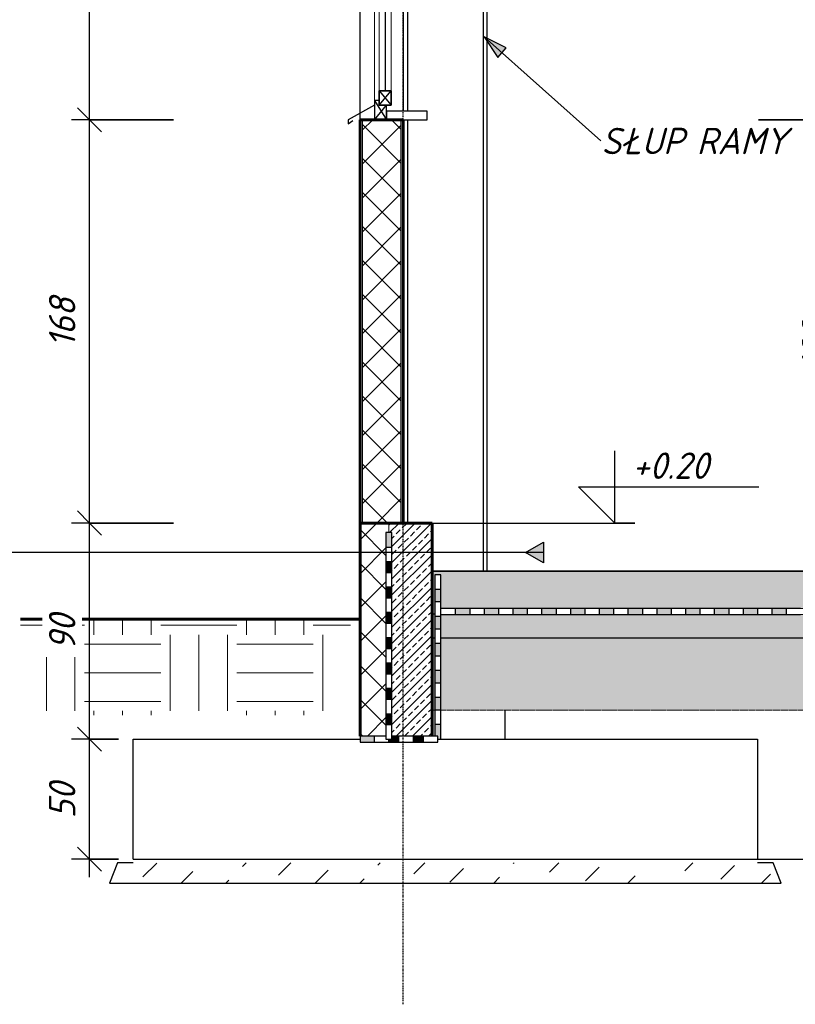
# Model space of a CAD drawing. Header units: millimetres. Extents: x -22097 to 12936, y -2051 to 11384.
# Tile 3 of 12: x -19252 to -16023, y -1805 to 2296. Entities that reach past the tile are written whole.
import ezdxf

# ---------------------------------------------------------------- set-up
doc = ezdxf.new("R2010")
doc.units = ezdxf.units.MM
doc.linetypes.add('Kreska', pattern=[4, 2.5, -1.5])
doc.linetypes.add('Linia osi', pattern=[14, 6, -3, 2, -3])
for name, color, linetype, lineweight in [('A-ANNO-DIMS', 211, 'Continuous', 20), ('A-ANNO-DIMS-50', 211, 'Continuous', 20), ('A-DETL-GENF', 92, 'Continuous', 25), ('A-FLOR', 192, 'Continuous', 25), ('A-FLOR-MCUT', 51, 'Continuous', 25), ('A-FLOR-OVHD', 1, 'Kreska', 20), ('A-FLOR-PATT', 8, 'Continuous', 35), ('A-GLAZ', 151, 'Continuous', 25), ('A-GLAZ-SILL', 1, 'Continuous', 25), ('A-WALL', 113, 'Continuous', 25), ('A-WALL-PATT', 111, 'Continuous', 60), ('G-ANNO-DIMS', 111, 'Continuous', 20), ('G-ANNO-TEXT', 231, 'Continuous', 20), ('S-COLS', 52, 'Continuous', 25), ('S-FNDN', 32, 'Continuous', 25), ('S-GRID', 1, 'Continuous', 20)]:
    doc.layers.add(name, color=color, linetype=linetype, lineweight=lineweight)
doc.styles.add('GOST Common_I', font='GOST_Common Italic.ttf', dxfattribs={"height": 110})
doc.dimstyles.new('Zasieczka', dxfattribs={"dimscale": 304.8, "dimtxt": 110.62865, "dimasz": 0.328084, "dimexe": 0.246063, "dimexo": 0.0625, "dimgap": 0.082021, "dimtad": 1, "dimdec": 0, "dimlfac": 0.1, "dimzin": 0, "dimdsep": 46, "dimtxsty": 'GOST Common_I', "dimblk1": 'OBLIQUE', "dimblk2": 'OBLIQUE', "dimsah": 1, "dimcen": 0.09, "dimdle": 0.246063, "dimadec": 1, "dimazin": 0, "dimtfac": 1, "dimtdec": 4, "dimtix": 1, "dimtmove": 0, "dimatfit": 3, "dimfxl": 1.148294, "dimfxlon": 1, "dimtvp": 1, "dimtfill": 1, "dimtolj": 1, "dimtzin": 0, "dimlwd": 25, "dimlwe": 25, "dimarcsym": 2})
pattern_1 = [(45, (-3742.76, 5171.7), (-70.7107, 70.7107), []), (135, (-3742.76, 5171.7), (-70.7107, -70.7107), [])]
pattern_2 = [(45, (-3742.76, 5171.7), (-35.921, 149.9703), [80.645, -80.645])]

# ---------------------------------------------------------------- blocks, each defined once
blk = doc.blocks.new('1-2 - 240x150-1907368-B')
at = {"layer": 'A-GLAZ'}
for p, q in [((-17775.2, 3380), (-17725.2, 3320)), ((-17775.2, 3300), (-17725.2, 3380)), ((-17775.2, 3300), (-17775.2, 3380)), ((-17775.2, 3380), (-17725.2, 3380)), ((-17775.2, 3380), (-17775.2, 3300)), ((-17725.2, 3380), (-17775.2, 3380)), ((-17725.2, 3380), (-17725.2, 3320)), ((-17725.2, 3320), (-17725.2, 3380)), ((-17755.2, 3300), (-17775.2, 3300)), ((-17775.2, 3300), (-17755.2, 3300)), ((-17755.2, 3320), (-17705.2, 3260)), ((-17755.2, 3260), (-17705.2, 3320)), ((-17705.2, 3320), (-17755.2, 3320)), ((-17755.2, 3320), (-17755.2, 3260)), ((-17705.2, 3320), (-17755.2, 3320)), ((-17755.2, 3320), (-17755.2, 3260)), ((-17755.2, 3300), (-17755.2, 3320)), ((-17755.2, 3320), (-17725.2, 3320)), ((-17705.2, 3260), (-17705.2, 3320)), ((-17705.2, 3260), (-17705.2, 3320)), ((-17755.2, 3260), (-17705.2, 3260)), ((-17755.2, 3260), (-17705.2, 3260)), ((-17730.2, 3260), (-17730.2, 2000)), ((-17755.2, 2000), (-17705.2, 1940)), ((-17755.2, 1940), (-17705.2, 2000)), ((-17755.2, 1940), (-17755.2, 2000)), ((-17755.2, 2000), (-17705.2, 2000)), ((-17705.2, 2000), (-17755.2, 2000)), ((-17755.2, 2000), (-17755.2, 1940)), ((-17705.2, 2000), (-17705.2, 1940)), ((-17705.2, 1940), (-17705.2, 2000)), ((-17775.2, 1940), (-17885.2, 1880)), ((-17775.2, 1960), (-17725.2, 1880)), ((-17755.2, 1960), (-17775.2, 1960)), ((-17775.2, 1960), (-17775.2, 1880)), ((-17775.2, 1960), (-17775.2, 1880)), ((-17755.2, 1960), (-17775.2, 1960)), ((-17775.2, 1880), (-17725.2, 1940)), ((-17755.2, 1940), (-17755.2, 1960)), ((-17705.2, 1940), (-17755.2, 1940)), ((-17755.2, 1940), (-17705.2, 1940)), ((-17725.2, 1940), (-17755.2, 1940)), ((-17725.2, 1880), (-17725.2, 1940)), ((-17725.2, 1880), (-17725.2, 1940)), ((-17885.2, 1880), (-17885.2, 1862)), ((-17885.2, 1862), (-17864.7, 1876.3)), ((-17775.2, 1880), (-17725.2, 1880)), ((-17775.2, 1880), (-17725.2, 1880))]:
    blk.add_line(p, q, dxfattribs=at)
at = {"layer": 'A-GLAZ', "lineweight": 20}
for p, q in [((-17775.2, 3300), (-17775.2, 1960)), ((-17755.2, 3260), (-17755.2, 2000)), ((-17705.2, 3260), (-17705.2, 2000))]:
    blk.add_line(p, q, dxfattribs=at)
at = {"layer": 'A-GLAZ-SILL'}
for p, q in [((-17555.2, 1915), (-17725.2, 1915)), ((-17725.2, 1915), (-17725.2, 1880)), ((-17555.2, 1880), (-17555.2, 1915)), ((-17725.2, 1880), (-17555.2, 1880))]:
    blk.add_line(p, q, dxfattribs=at)
blk = doc.blocks.new('AR Stopa fundam 1 - SF-1-V11-B')
at = {"layer": 'S-FNDN'}
for p, q in [((-17230.2, -700), (-17230.2, -580)), ((-18780.2, -700), (-17835.2, -700)), ((-18780.2, -1200), (-18780.2, -700)), ((-17498.4, -700), (-16180.2, -700)), ((-16180.2, -700), (-16180.2, -1200)), ((-18780.2, -1200), (-16180.2, -1200))]:
    blk.add_line(p, q, dxfattribs=at)
blk = doc.blocks.new('Grunt - Grunt-1943884-B')
at = {"layer": 'A-DETL-GENF', "lineweight": 20}
h = blk.add_hatch(dxfattribs=at)
h.set_pattern_fill('FP_6', color=256, style=0, pattern_type=2)
h.set_pattern_definition([(0, (-3742.76, 5171.7), (317.5, 317.5), [317.5, -317.5]), (0, (-3742.76, 5290.76), (317.5, 317.5), [317.5, -317.5]), (0, (-3742.76, 5409.83), (317.5, 317.5), [317.5, -317.5]), (90, (-3703.07, 5449.5), (-317.5, 317.5), [317.5, -317.5]), (90, (-3584, 5449.5), (-317.5, 317.5), [317.5, -317.5]), (90, (-3464.94, 5449.5), (-317.5, 317.5), [317.5, -317.5])])
h.paths.add_polyline_path([(-18780.2, -600), (-17875.2, -600), (-17875.2, -200), (-19249.3, -200), (-19249.3, -600)], flags=0)
at = {"layer": 'A-DETL-GENF', "lineweight": 60}
for p in [(-17875.2, -200), (-17835.2, -200)]:
    blk.add_line(p, (-19249.3, -200), dxfattribs=at)
blk = doc.blocks.new('Podbudowa fundamentu - Z odsadzką-1949032-B')
at = {"layer": 'A-DETL-GENF', "lineweight": 20}
h = blk.add_hatch(dxfattribs=at)
h.set_pattern_fill('FP_3', color=256, style=0, pattern_type=2)
h.set_pattern_definition(pattern_2)
h.paths.add_polyline_path([(-17295.2, -1300), (-16081.6, -1300), (-16115.1, -1215), (-18845.3, -1215), (-18878.8, -1300), (-18272.3, -1300)], flags=0)
at = {"layer": 'A-DETL-GENF'}
for p, q in [((-18845.3, -1215), (-18878.8, -1300)), ((-18780.2, -1215), (-18845.3, -1215)), ((-16115.1, -1215), (-16180.2, -1215)), ((-16081.6, -1300), (-16115.1, -1215)), ((-18878.8, -1300), (-16081.6, -1300))]:
    blk.add_line(p, q, dxfattribs=at)
blk = doc.blocks.new('Detal powtarzalny - izolacja 1-1574146-B')
at = {"layer": 'A-DETL-GENF'}
for points in [[(-17438.4, -181.4), (-17378.6, -181.4), (-17378.6, -156.4), (-17438.4, -156.4), (-17438.4, -180)], [(-17318.6, -181.4), (-17258.7, -181.4), (-17258.7, -156.4), (-17318.6, -156.4), (-17318.6, -180)], [(-17138.9, -181.4), (-17138.9, -156.4), (-17198.7, -156.4), (-17198.7, -181.4)], [(-17019.1, -181.4), (-17019.1, -156.4), (-17078.9, -156.4), (-17078.9, -181.4)], [(-16899.3, -181.4), (-16899.3, -156.4), (-16959.1, -156.4), (-16959.1, -181.4)], [(-16839.3, -181.4), (-16779.5, -181.4), (-16779.5, -156.4), (-16839.3, -156.4), (-16839.3, -180)], [(-16719.5, -181.4), (-16659.7, -181.4), (-16659.7, -156.4), (-16719.5, -156.4), (-16719.5, -180)], [(-16599.7, -181.4), (-16539.8, -181.4), (-16539.8, -156.4), (-16599.7, -156.4), (-16599.7, -180)], [(-16479.8, -181.4), (-16420, -181.4), (-16420, -156.4), (-16479.8, -156.4), (-16479.8, -180)], [(-16360, -181.4), (-16300.2, -181.4), (-16300.2, -156.4), (-16360, -156.4), (-16360, -180)], [(-16240.2, -181.4), (-16180.4, -181.4), (-16180.4, -156.4), (-16240.2, -156.4), (-16240.2, -180)], [(-16120.4, -181.4), (-16060.6, -181.4), (-16060.6, -156.4), (-16120.4, -156.4), (-16120.4, -180)]]:
    blk.add_hatch(color=256, dxfattribs=at).paths.add_polyline_path(points, flags=0)
for p, q in [((-17438.4, -156.4), (-17498.4, -156.4)), ((-17438.4, -156.4), (-17438.4, -181.4)), ((-17378.6, -156.4), (-17438.4, -156.4)), ((-17318.6, -156.4), (-17378.6, -156.4)), ((-17378.6, -156.4), (-17378.6, -181.4)), ((-17318.6, -156.4), (-17318.6, -181.4)), ((-17258.7, -156.4), (-17318.6, -156.4)), ((-17198.7, -156.4), (-17258.7, -156.4)), ((-17258.7, -156.4), (-17258.7, -181.4)), ((-17198.7, -156.4), (-17198.7, -181.4)), ((-17138.9, -156.4), (-17198.7, -156.4)), ((-17078.9, -156.4), (-17138.9, -156.4)), ((-17138.9, -156.4), (-17138.9, -181.4)), ((-17078.9, -156.4), (-17078.9, -181.4)), ((-17019.1, -156.4), (-17078.9, -156.4)), ((-16959.1, -156.4), (-17019.1, -156.4)), ((-17019.1, -156.4), (-17019.1, -181.4)), ((-16959.1, -156.4), (-16959.1, -181.4)), ((-16899.3, -156.4), (-16959.1, -156.4)), ((-16839.3, -156.4), (-16899.3, -156.4)), ((-16899.3, -156.4), (-16899.3, -181.4)), ((-16839.3, -156.4), (-16839.3, -181.4)), ((-16779.5, -156.4), (-16839.3, -156.4)), ((-16719.5, -156.4), (-16779.5, -156.4)), ((-16779.5, -156.4), (-16779.5, -181.4)), ((-16719.5, -156.4), (-16719.5, -181.4)), ((-16659.7, -156.4), (-16719.5, -156.4)), ((-16599.7, -156.4), (-16659.7, -156.4)), ((-16659.7, -156.4), (-16659.7, -181.4)), ((-16599.7, -156.4), (-16599.7, -181.4)), ((-16539.8, -156.4), (-16599.7, -156.4)), ((-16479.8, -156.4), (-16539.8, -156.4)), ((-16539.8, -156.4), (-16539.8, -181.4)), ((-16479.8, -156.4), (-16479.8, -181.4)), ((-16420, -156.4), (-16479.8, -156.4)), ((-16360, -156.4), (-16420, -156.4)), ((-16420, -156.4), (-16420, -181.4)), ((-16360, -156.4), (-16360, -181.4)), ((-16300.2, -156.4), (-16360, -156.4)), ((-16240.2, -156.4), (-16300.2, -156.4)), ((-16300.2, -156.4), (-16300.2, -181.4)), ((-16240.2, -156.4), (-16240.2, -181.4)), ((-16180.4, -156.4), (-16240.2, -156.4)), ((-16120.4, -156.4), (-16180.4, -156.4)), ((-16180.4, -156.4), (-16180.4, -181.4)), ((-16120.4, -156.4), (-16120.4, -181.4)), ((-16060.6, -156.4), (-16120.4, -156.4)), ((-16000.6, -156.4), (-16060.6, -156.4)), ((-16060.6, -156.4), (-16060.6, -181.4)), ((-17498.4, -181.4), (-17438.4, -181.4)), ((-17438.4, -181.4), (-17378.6, -181.4)), ((-17378.6, -181.4), (-17318.6, -181.4)), ((-17318.6, -181.4), (-17258.7, -181.4)), ((-17258.7, -181.4), (-17198.7, -181.4)), ((-17198.7, -181.4), (-17138.9, -181.4)), ((-17138.9, -181.4), (-17078.9, -181.4)), ((-17078.9, -181.4), (-17019.1, -181.4)), ((-17019.1, -181.4), (-16959.1, -181.4)), ((-16959.1, -181.4), (-16899.3, -181.4)), ((-16899.3, -181.4), (-16839.3, -181.4)), ((-16839.3, -181.4), (-16779.5, -181.4)), ((-16779.5, -181.4), (-16719.5, -181.4)), ((-16719.5, -181.4), (-16659.7, -181.4)), ((-16659.7, -181.4), (-16599.7, -181.4)), ((-16599.7, -181.4), (-16539.8, -181.4)), ((-16539.8, -181.4), (-16479.8, -181.4)), ((-16479.8, -181.4), (-16420, -181.4)), ((-16420, -181.4), (-16360, -181.4)), ((-16360, -181.4), (-16300.2, -181.4)), ((-16300.2, -181.4), (-16240.2, -181.4)), ((-16240.2, -181.4), (-16180.4, -181.4)), ((-16180.4, -181.4), (-16120.4, -181.4)), ((-16120.4, -181.4), (-16060.6, -181.4)), ((-16060.6, -181.4), (-16000.6, -181.4))]:
    blk.add_line(p, q, dxfattribs=at)
at = {"layer": 'A-DETL-GENF', "lineweight": 20}
for p, q in [((-17378.6, -156.4), (-17498.4, -156.4)), ((-17258.7, -156.4), (-17378.6, -156.4)), ((-17378.6, -181.4), (-17378.6, -156.4)), ((-17138.9, -156.4), (-17258.7, -156.4)), ((-17258.7, -181.4), (-17258.7, -156.4)), ((-17019.1, -156.4), (-17138.9, -156.4)), ((-17138.9, -181.4), (-17138.9, -156.4)), ((-16899.3, -156.4), (-17019.1, -156.4)), ((-17019.1, -181.4), (-17019.1, -156.4)), ((-16779.5, -156.4), (-16899.3, -156.4)), ((-16899.3, -181.4), (-16899.3, -156.4)), ((-16659.7, -156.4), (-16779.5, -156.4)), ((-16779.5, -181.4), (-16779.5, -156.4)), ((-16539.8, -156.4), (-16659.7, -156.4)), ((-16659.7, -181.4), (-16659.7, -156.4)), ((-16420, -156.4), (-16539.8, -156.4)), ((-16539.8, -181.4), (-16539.8, -156.4)), ((-16300.2, -156.4), (-16420, -156.4)), ((-16420, -181.4), (-16420, -156.4)), ((-16180.4, -156.4), (-16300.2, -156.4)), ((-16300.2, -181.4), (-16300.2, -156.4)), ((-16060.6, -156.4), (-16180.4, -156.4)), ((-16180.4, -181.4), (-16180.4, -156.4)), ((-15940.8, -156.4), (-16060.6, -156.4)), ((-16060.6, -181.4), (-16060.6, -156.4)), ((-17378.6, -181.4), (-17498.4, -181.4)), ((-17258.7, -181.4), (-17378.6, -181.4)), ((-17138.9, -181.4), (-17258.7, -181.4)), ((-17019.1, -181.4), (-17138.9, -181.4)), ((-16899.3, -181.4), (-17019.1, -181.4)), ((-16779.5, -181.4), (-16899.3, -181.4)), ((-16659.7, -181.4), (-16779.5, -181.4)), ((-16539.8, -181.4), (-16659.7, -181.4)), ((-16420, -181.4), (-16539.8, -181.4)), ((-16300.2, -181.4), (-16420, -181.4)), ((-16180.4, -181.4), (-16300.2, -181.4)), ((-16060.6, -181.4), (-16180.4, -181.4)), ((-15940.8, -181.4), (-16060.6, -181.4))]:
    blk.add_line(p, q, dxfattribs=at)
blk = doc.blocks.new('Detal powtarzalny - izolacja 1-V16-B')
at = {"layer": 'A-DETL-GENF'}
for points in [[(-17523.4, -129), (-17498.4, -129), (-17498.4, -76.3), (-17523.4, -76.3), (-17523.4, -95.2)], [(-17498.4, -241.8), (-17498.4, -189), (-17523.4, -189), (-17523.4, -241.8)], [(-17498.4, -354.5), (-17498.4, -301.8), (-17523.4, -301.8), (-17523.4, -354.5)], [(-17498.4, -467.3), (-17498.4, -414.5), (-17523.4, -414.5), (-17523.4, -467.3)], [(-17498.4, -580), (-17498.4, -527.3), (-17523.4, -527.3), (-17523.4, -580)], [(-17510.9, -700), (-17498.4, -700), (-17498.4, -640), (-17523.4, -640), (-17523.4, -687.5), (-17510.9, -687.5)]]:
    blk.add_hatch(color=256, dxfattribs=at).paths.add_polyline_path(points, flags=0)
for p, q in [((-17523.4, -16.3), (-17523.4, -76.3)), ((-17498.4, -16.3), (-17523.4, -16.3)), ((-17498.4, -76.3), (-17498.4, -16.3)), ((-17498.4, -76.3), (-17523.4, -76.3)), ((-17523.4, -76.3), (-17523.4, -129)), ((-17498.4, -129), (-17498.4, -76.3)), ((-17523.4, -129), (-17523.4, -189)), ((-17498.4, -129), (-17523.4, -129)), ((-17498.4, -189), (-17498.4, -129)), ((-17498.4, -189), (-17523.4, -189)), ((-17523.4, -189), (-17523.4, -241.8)), ((-17498.4, -241.8), (-17498.4, -189)), ((-17523.4, -241.8), (-17523.4, -301.8)), ((-17498.4, -241.8), (-17523.4, -241.8)), ((-17498.4, -301.8), (-17498.4, -241.8)), ((-17498.4, -301.8), (-17523.4, -301.8)), ((-17523.4, -301.8), (-17523.4, -354.5)), ((-17498.4, -354.5), (-17498.4, -301.8)), ((-17523.4, -354.5), (-17523.4, -414.5)), ((-17498.4, -354.5), (-17523.4, -354.5)), ((-17498.4, -414.5), (-17498.4, -354.5)), ((-17498.4, -414.5), (-17523.4, -414.5)), ((-17523.4, -414.5), (-17523.4, -467.3)), ((-17498.4, -467.3), (-17498.4, -414.5)), ((-17523.4, -467.3), (-17523.4, -527.3)), ((-17498.4, -467.3), (-17523.4, -467.3)), ((-17498.4, -527.3), (-17498.4, -467.3)), ((-17498.4, -527.3), (-17523.4, -527.3)), ((-17523.4, -527.3), (-17523.4, -580)), ((-17498.4, -580), (-17498.4, -527.3)), ((-17523.4, -580), (-17523.4, -640)), ((-17498.4, -580), (-17523.4, -580)), ((-17498.4, -640), (-17498.4, -580)), ((-17498.4, -640), (-17523.4, -640)), ((-17523.4, -640), (-17523.4, -687.5)), ((-17498.4, -700), (-17498.4, -640)), ((-17510.9, -700), (-17498.4, -700))]:
    blk.add_line(p, q, dxfattribs=at)
at = {"layer": 'A-DETL-GENF', "lineweight": 20}
for p, q in [((-17523.4, -129), (-17523.4, -16.3)), ((-17523.4, -16.3), (-17498.4, -16.3)), ((-17498.4, -129), (-17498.4, -16.3)), ((-17523.4, -241.8), (-17523.4, -129)), ((-17523.4, -129), (-17498.4, -129)), ((-17498.4, -241.8), (-17498.4, -129)), ((-17523.4, -354.5), (-17523.4, -241.8)), ((-17523.4, -241.8), (-17498.4, -241.8)), ((-17498.4, -354.5), (-17498.4, -241.8)), ((-17523.4, -467.3), (-17523.4, -354.5)), ((-17523.4, -354.5), (-17498.4, -354.5)), ((-17498.4, -467.3), (-17498.4, -354.5)), ((-17523.4, -580), (-17523.4, -467.3)), ((-17523.4, -467.3), (-17498.4, -467.3)), ((-17498.4, -580), (-17498.4, -467.3)), ((-17523.4, -687.5), (-17523.4, -580)), ((-17523.4, -580), (-17498.4, -580)), ((-17498.4, -700), (-17498.4, -580))]:
    blk.add_line(p, q, dxfattribs=at)
blk = doc.blocks.new('Detal powtarzalny - izolacja 1-V17-B')
at = {"layer": 'A-DETL-GENF'}
for points in [[(-17775.2, -712.5), (-17775.2, -687.5), (-17835.2, -687.5), (-17835.2, -712.5), (-17783.7, -712.5)], [(-17702.7, -712.5), (-17673, -712.5), (-17673, -687.5), (-17702.7, -687.5), (-17702.7, -700), (-17715.2, -700), (-17715.2, -712.5)], [(-17570.9, -712.5), (-17570.9, -687.5), (-17613, -687.5), (-17613, -712.5)]]:
    blk.add_hatch(color=256, dxfattribs=at).paths.add_polyline_path(points, flags=0)
for p, q in [((-17775.2, -687.5), (-17835.2, -687.5)), ((-17835.2, -687.5), (-17835.2, -712.5)), ((-17727.7, -687.5), (-17775.2, -687.5)), ((-17775.2, -712.5), (-17775.2, -687.5)), ((-17673, -687.5), (-17702.7, -687.5)), ((-17613, -687.5), (-17673, -687.5)), ((-17673, -712.5), (-17673, -687.5)), ((-17570.9, -687.5), (-17613, -687.5)), ((-17613, -712.5), (-17613, -687.5)), ((-17510.9, -687.5), (-17570.9, -687.5)), ((-17570.9, -712.5), (-17570.9, -687.5)), ((-17510.9, -712.5), (-17510.9, -687.5)), ((-17835.2, -712.5), (-17775.2, -712.5)), ((-17775.2, -712.5), (-17715.2, -712.5)), ((-17715.2, -712.5), (-17715.2, -700)), ((-17715.2, -712.5), (-17673, -712.5)), ((-17673, -712.5), (-17613, -712.5)), ((-17613, -712.5), (-17570.9, -712.5)), ((-17570.9, -712.5), (-17510.9, -712.5))]:
    blk.add_line(p, q, dxfattribs=at)
at = {"layer": 'A-DETL-GENF', "lineweight": 20}
for p, q in [((-17835.2, -687.5), (-17727.7, -687.5)), ((-17702.7, -687.5), (-17613, -687.5)), ((-17613, -687.5), (-17510.9, -687.5)), ((-17613, -687.5), (-17613, -712.5)), ((-17510.9, -687.5), (-17510.9, -712.5)), ((-17835.2, -712.5), (-17715.2, -712.5)), ((-17715.2, -700), (-17715.2, -712.5)), ((-17715.2, -712.5), (-17613, -712.5)), ((-17613, -712.5), (-17510.9, -712.5))]:
    blk.add_line(p, q, dxfattribs=at)
blk = doc.blocks.new('Detal powtarzalny - izolacja 1-V18-B')
at = {"layer": 'A-DETL-GENF'}
for points in [[(-17702.7, 100), (-17702.7, 160), (-17727.7, 160), (-17727.7, 100), (-17715.2, 100)], [(-17715.2, -5.7), (-17702.7, -5.7), (-17702.7, 40), (-17727.7, 40), (-17727.7, -5.7)], [(-17715.2, -111.4), (-17702.7, -111.4), (-17702.7, -65.7), (-17727.7, -65.7), (-17727.7, -111.4)], [(-17702.7, -217.1), (-17702.7, -171.4), (-17727.7, -171.4), (-17727.7, -217.1), (-17715.2, -217.1)], [(-17702.7, -322.9), (-17702.7, -277.1), (-17727.7, -277.1), (-17727.7, -322.9), (-17715.2, -322.9)], [(-17715.2, -428.6), (-17702.7, -428.6), (-17702.7, -382.9), (-17727.7, -382.9), (-17727.7, -428.6)], [(-17715.2, -534.3), (-17702.7, -534.3), (-17702.7, -488.6), (-17727.7, -488.6), (-17727.7, -534.3)], [(-17715.2, -640), (-17702.7, -640), (-17702.7, -594.3), (-17727.7, -594.3), (-17727.7, -640)]]:
    blk.add_hatch(color=256, dxfattribs=at).paths.add_polyline_path(points, flags=0)
for p, q in [((-17702.7, 160), (-17727.7, 160)), ((-17727.7, 160), (-17727.7, 100)), ((-17702.7, 100), (-17702.7, 160)), ((-17727.7, 100), (-17727.7, 40)), ((-17727.7, 100), (-17702.7, 100)), ((-17702.7, 40), (-17702.7, 100)), ((-17727.7, 40), (-17727.7, -5.7)), ((-17727.7, 40), (-17702.7, 40)), ((-17702.7, -5.7), (-17702.7, 40)), ((-17727.7, -5.7), (-17727.7, -65.7)), ((-17727.7, -5.7), (-17702.7, -5.7)), ((-17702.7, -65.7), (-17702.7, -5.7)), ((-17727.7, -65.7), (-17727.7, -111.4)), ((-17727.7, -65.7), (-17702.7, -65.7)), ((-17702.7, -111.4), (-17702.7, -65.7)), ((-17727.7, -111.4), (-17727.7, -171.4)), ((-17727.7, -111.4), (-17702.7, -111.4)), ((-17702.7, -171.4), (-17702.7, -111.4)), ((-17727.7, -171.4), (-17727.7, -217.1)), ((-17727.7, -171.4), (-17702.7, -171.4)), ((-17702.7, -217.1), (-17702.7, -171.4)), ((-17727.7, -217.1), (-17727.7, -277.1)), ((-17727.7, -217.1), (-17702.7, -217.1)), ((-17702.7, -277.1), (-17702.7, -217.1)), ((-17727.7, -277.1), (-17727.7, -322.9)), ((-17727.7, -277.1), (-17702.7, -277.1)), ((-17702.7, -322.9), (-17702.7, -277.1)), ((-17727.7, -322.9), (-17727.7, -382.9)), ((-17727.7, -322.9), (-17702.7, -322.9)), ((-17702.7, -382.9), (-17702.7, -322.9)), ((-17727.7, -382.9), (-17727.7, -428.6)), ((-17727.7, -382.9), (-17702.7, -382.9)), ((-17702.7, -428.6), (-17702.7, -382.9)), ((-17727.7, -428.6), (-17727.7, -488.6)), ((-17727.7, -428.6), (-17702.7, -428.6)), ((-17702.7, -488.6), (-17702.7, -428.6)), ((-17727.7, -488.6), (-17727.7, -534.3)), ((-17727.7, -488.6), (-17702.7, -488.6)), ((-17702.7, -534.3), (-17702.7, -488.6)), ((-17727.7, -534.3), (-17727.7, -594.3)), ((-17727.7, -534.3), (-17702.7, -534.3)), ((-17702.7, -594.3), (-17702.7, -534.3)), ((-17727.7, -594.3), (-17727.7, -640)), ((-17727.7, -594.3), (-17702.7, -594.3)), ((-17702.7, -640), (-17702.7, -594.3)), ((-17727.7, -640), (-17727.7, -700)), ((-17727.7, -640), (-17702.7, -640)), ((-17702.7, -700), (-17702.7, -640)), ((-17727.7, -700), (-17702.7, -700))]:
    blk.add_line(p, q, dxfattribs=at)
at = {"layer": 'A-DETL-GENF', "lineweight": 20}
for p, q in [((-17727.7, 160), (-17727.7, 40)), ((-17702.7, 160), (-17702.7, 40)), ((-17727.7, 40), (-17727.7, -65.7)), ((-17702.7, 40), (-17727.7, 40)), ((-17702.7, 40), (-17702.7, -65.7)), ((-17727.7, -65.7), (-17727.7, -171.4)), ((-17702.7, -65.7), (-17727.7, -65.7)), ((-17702.7, -65.7), (-17702.7, -171.4)), ((-17727.7, -171.4), (-17727.7, -277.1)), ((-17702.7, -171.4), (-17727.7, -171.4)), ((-17702.7, -171.4), (-17702.7, -277.1)), ((-17727.7, -277.1), (-17727.7, -382.9)), ((-17702.7, -277.1), (-17727.7, -277.1)), ((-17702.7, -277.1), (-17702.7, -382.9)), ((-17727.7, -382.9), (-17727.7, -488.6)), ((-17702.7, -382.9), (-17727.7, -382.9)), ((-17702.7, -382.9), (-17702.7, -488.6)), ((-17727.7, -488.6), (-17727.7, -594.3)), ((-17702.7, -488.6), (-17727.7, -488.6)), ((-17702.7, -488.6), (-17702.7, -594.3)), ((-17727.7, -594.3), (-17727.7, -700)), ((-17702.7, -594.3), (-17727.7, -594.3)), ((-17702.7, -594.3), (-17702.7, -700)), ((-17702.7, -700), (-17727.7, -700))]:
    blk.add_line(p, q, dxfattribs=at)
blk = doc.blocks.new('DIMBLOCK9-B')
at = {"layer": 'A-ANNO-DIMS-50', "lineweight": 35}
for p, q in [((-18961.5, -700), (-19011.5, -650)), ((-18961.5, -700), (-18911.5, -750)), ((-18961.5, -1200), (-19011.5, -1150)), ((-18961.5, -1200), (-18911.5, -1250))]:
    blk.add_line(p, q, dxfattribs=at)
at = {"layer": 'A-ANNO-DIMS-50', "lineweight": 25}
for p, q in [((-18841.3, -700), (-19036.5, -700)), ((-18961.5, -1275), (-18961.5, -700)), ((-18961.5, -700), (-18841.3, -700)), ((-18841.3, -1200), (-19036.5, -1200)), ((-18961.5, -1200), (-18841.3, -1200))]:
    blk.add_line(p, q, dxfattribs=at)
at = {"layer": 'A-ANNO-DIMS-50', "color": 0, "lineweight": 25, "insert": (-19130.3, -1030.6), "char_height": 110, "width": 193.506, "attachment_point": 1, "rotation": 90, "line_spacing_factor": 1.022761, "style": 'GOST Common_I', "bg_fill": 3, "box_fill_scale": 1.25, "bg_fill_color": 256, "bg_fill_true_color": 13158600, "bg_fill_transparency": 0}
blk.add_mtext('50', dxfattribs=at)
blk = doc.blocks.new('_Oblique')
at = {"color": 0, "linetype": 'ByBlock', "lineweight": -2}
blk.add_line((-0.5, -0.5), (0.5, 0.5), dxfattribs=at)
blk = doc.blocks.new('DIMBLOCK10-B')
at = {"layer": 'A-ANNO-DIMS-50', "lineweight": 35}
for p, q in [((-18961.5, 200), (-19011.5, 250)), ((-18961.5, 200), (-18911.5, 150)), ((-18961.5, -700), (-19011.5, -650)), ((-18961.5, -700), (-18911.5, -750))]:
    blk.add_line(p, q, dxfattribs=at)
at = {"layer": 'A-ANNO-DIMS-50', "lineweight": 25}
for p, q in [((-18611.5, 200), (-19036.5, 200)), ((-18961.5, -700), (-18961.5, 200)), ((-18961.5, 200), (-18611.5, 200)), ((-18841.3, -700), (-19036.5, -700)), ((-18961.5, -700), (-18841.3, -700))]:
    blk.add_line(p, q, dxfattribs=at)
at = {"layer": 'A-ANNO-DIMS-50', "color": 0, "lineweight": 25, "insert": (-19130.3, -330.6), "char_height": 110, "width": 193.506, "attachment_point": 1, "rotation": 90, "line_spacing_factor": 1.022761, "style": 'GOST Common_I', "bg_fill": 3, "box_fill_scale": 1.25, "bg_fill_color": 256, "bg_fill_true_color": 13158600, "bg_fill_transparency": 0}
blk.add_mtext('90', dxfattribs=at)
blk = doc.blocks.new('DIMBLOCK11-B')
at = {"layer": 'A-ANNO-DIMS-50', "lineweight": 35}
for p, q in [((-18961.5, 1880), (-19011.5, 1930)), ((-18961.5, 1880), (-18911.5, 1830)), ((-18961.5, 200), (-19011.5, 250)), ((-18961.5, 200), (-18911.5, 150))]:
    blk.add_line(p, q, dxfattribs=at)
at = {"layer": 'A-ANNO-DIMS-50', "lineweight": 25}
for p, q in [((-18611.5, 1880), (-19036.5, 1880)), ((-18961.5, 200), (-18961.5, 1880)), ((-18961.5, 1880), (-18611.5, 1880)), ((-18611.5, 200), (-19036.5, 200)), ((-18961.5, 200), (-18611.5, 200))]:
    blk.add_line(p, q, dxfattribs=at)
at = {"layer": 'A-ANNO-DIMS-50', "color": 0, "lineweight": 25, "insert": (-19130.3, 931.2), "char_height": 110, "width": 261.009, "attachment_point": 1, "rotation": 90, "line_spacing_factor": 1.022761, "style": 'GOST Common_I', "bg_fill": 3, "box_fill_scale": 1.25, "bg_fill_color": 256, "bg_fill_true_color": 13158600, "bg_fill_transparency": 0}
blk.add_mtext('168', dxfattribs=at)
blk = doc.blocks.new('DIMBLOCK12-B')
at = {"layer": 'A-ANNO-DIMS-50', "lineweight": 35}
for p, q in [((-18961.5, 3380), (-19011.5, 3430)), ((-18961.5, 3380), (-18911.5, 3330)), ((-18961.5, 1880), (-19011.5, 1930)), ((-18961.5, 1880), (-18911.5, 1830))]:
    blk.add_line(p, q, dxfattribs=at)
at = {"layer": 'A-ANNO-DIMS-50', "lineweight": 25}
for p, q in [((-18611.5, 3380), (-19036.5, 3380)), ((-18961.5, 1880), (-18961.5, 3380)), ((-18961.5, 3380), (-18611.5, 3380)), ((-18611.5, 1880), (-19036.5, 1880)), ((-18961.5, 1880), (-18611.5, 1880))]:
    blk.add_line(p, q, dxfattribs=at)
at = {"layer": 'A-ANNO-DIMS-50', "color": 0, "lineweight": 25, "insert": (-19130.3, 2521.2), "char_height": 110, "width": 261.009, "attachment_point": 1, "rotation": 90, "line_spacing_factor": 1.022761, "style": 'GOST Common_I', "bg_fill": 3, "box_fill_scale": 1.25, "bg_fill_color": 256, "bg_fill_true_color": 13158600, "bg_fill_transparency": 0}
blk.add_mtext('150', dxfattribs=at)
blk = doc.blocks.new('Rzędne punktów - Etyk_Wymiar punktowy_Rzedna - Wnętrze-1052920-B')
at = {"layer": 'G-ANNO-DIMS', "lineweight": 25}
for p, q in [((12336.2, 10453.4), (12336.2, 10753.4)), ((12336.2, 10453.4), (12186.2, 10603.4)), ((12186.2, 10603.4), (12936.2, 10603.4))]:
    blk.add_line(p, q, dxfattribs=at)
blk = doc.blocks.new('DIMBLOCK17-B')
at = {"layer": 'A-ANNO-DIMS-50', "lineweight": 35}
for p, q in [((-15826.6, 3380), (-15876.6, 3430)), ((-15826.6, 3380), (-15776.6, 3330)), ((-15826.6, 1880), (-15876.6, 1930)), ((-15826.6, 1880), (-15776.6, 1830))]:
    blk.add_line(p, q, dxfattribs=at)
at = {"layer": 'A-ANNO-DIMS-50', "lineweight": 25}
for p, q in [((-16176.6, 3380), (-15751.6, 3380)), ((-15826.6, 3380), (-16176.6, 3380)), ((-15826.6, 3380), (-15826.6, 1880)), ((-16176.6, 1880), (-15751.6, 1880)), ((-15826.6, 1880), (-16176.6, 1880))]:
    blk.add_line(p, q, dxfattribs=at)
at = {"layer": 'A-ANNO-DIMS-50', "color": 0, "lineweight": 25, "insert": (-15995.3, 2521.2), "char_height": 110, "width": 261.009, "attachment_point": 1, "rotation": 90, "line_spacing_factor": 1.022761, "style": 'GOST Common_I', "bg_fill": 3, "box_fill_scale": 1.25, "bg_fill_color": 256, "bg_fill_true_color": 13158600, "bg_fill_transparency": 0}
blk.add_mtext('150', dxfattribs=at)
blk = doc.blocks.new('DIMBLOCK18-B')
at = {"layer": 'A-ANNO-DIMS-50', "lineweight": 35}
for p, q in [((-15826.6, 1880), (-15876.6, 1930)), ((-15826.6, 1880), (-15776.6, 1830)), ((-15826.6, 0), (-15876.6, 50)), ((-15826.6, 0), (-15776.6, -50))]:
    blk.add_line(p, q, dxfattribs=at)
at = {"layer": 'A-ANNO-DIMS-50', "lineweight": 25}
for p, q in [((-16176.6, 1880), (-15751.6, 1880)), ((-15826.6, 1880), (-16176.6, 1880)), ((-15826.6, 1880), (-15826.6, -75)), ((-15476.6, 0), (-15901.6, 0)), ((-15826.6, 0), (-15476.6, 0))]:
    blk.add_line(p, q, dxfattribs=at)
at = {"layer": 'A-ANNO-DIMS-50', "color": 0, "lineweight": 25, "insert": (-15995.3, 831.2), "char_height": 110, "width": 261.009, "attachment_point": 1, "rotation": 90, "line_spacing_factor": 1.022761, "style": 'GOST Common_I', "bg_fill": 3, "box_fill_scale": 1.25, "bg_fill_color": 256, "bg_fill_true_color": 13158600, "bg_fill_transparency": 0}
blk.add_mtext('188', dxfattribs=at)

msp = doc.modelspace()

# ---------------------------------------------------------------- hatches: boundary and pattern name
at = {"layer": 'A-FLOR-PATT', "lineweight": 20}
h = msp.add_hatch(dxfattribs=at)
h.set_pattern_fill('FP_3', color=256, style=0, pattern_type=2)
h.set_pattern_definition(pattern_2)
h.paths.add_polyline_path([(-17523.4, -180), (-17523.4, -16.3), (-17498.4, -16.3), (-17498.4, -156.4), (9328.5, -156.4), (9328.5, 0), (-17535.2, 0), (-17535.2, -180)], flags=0)
h.paths.add_polyline_path([(9364.8, -180), (9364.8, 0), (9353.5, 0), (9353.5, -180)], flags=0)
h = msp.add_hatch(dxfattribs=at)
h.set_pattern_fill('FP_3', color=256, style=0, pattern_type=2)
h.set_pattern_definition(pattern_2)
h.paths.add_polyline_path([(-5157.2, -280), (9328.5, -280), (9328.5, -181.4), (-17498.4, -181.4), (-17498.4, -280), (-5217, -280)], flags=0)
h.paths.add_polyline_path([(-17535.2, -280), (-17523.4, -280), (-17523.4, -180), (-17535.2, -180), (-17535.2, -249)], flags=0)
h.paths.add_polyline_path([(9364.8, -280), (9364.8, -180), (9353.5, -180), (9353.5, -280)], flags=0)
h = msp.add_hatch(dxfattribs=at)
h.set_pattern_fill('FP_4', color=256, style=0, pattern_type=2)
h.set_pattern_definition([(50, (-3742.756, 5171.7), (91.09195, -7.96922), [9.525, -104.775]), (355, (-3742.76, 5171.7), (-17.6212, 95.5283), [7.62, -83.82]), (100.451, (-3735.165, 5171.04), (73.47134, 87.55785), [8.095, -89.045]), (46.184, (-3742.76, 5197.1), (135.5398, -21.0213), [14.288, -157.163]), (96.636, (-3731.46, 5195.35), (118.7017, 123.7142), [12.143, -133.568]), (351.184, (-3742.76, 5197.1), (118.7029, 123.713), [11.43, -125.73]), (21, (-3730.056, 5190.75), (75.80726, -51.1323), [9.525, -104.775]), (326, (-3730.06, 5190.75), (30.9012, 92.0939), [7.62, -83.82]), (71.451, (-3723.74, 5186.49), (106.70837, 40.9602), [8.095, -89.045]), (37.5, (-3742.756, 5171.7), (1.54416, 42.27754), [1.676, -81.128, 1.676, -83.414, -84.137]), (37.5, (-3742.756, 5171.7), (1.54416, 42.27754), [-167.894, 1.676, -82.461]), (7.5, (-3742.756, 5171.7), (33.40972, 50.09037), [1.676, -46.838, 1.676, -79.223, -32.068]), (7.5, (-3742.756, 5171.7), (33.40972, 50.09037), [-129.413, 1.676, -30.391]), (327.5, (-3771.077, 5171.7), (67.79551, -2.864035), [1.676, -30.074, 1.676, -97.384, -131.445]), (327.5, (-3771.077, 5171.7), (67.79551, -2.864035), [-130.81, 1.676, -129.769]), (317.5, (-3783.777, 5171.7), (74.06478, 12.71375), [1.676, -39.599, 1.676, -64.11, -93.345]), (317.5, (-3783.777, 5171.7), (74.06478, 12.71375), [-107.061, 1.676, -91.669])])
h.paths.add_polyline_path([(-1662, -580), (9328.5, -580), (9328.5, -280), (-17498.4, -280), (-17498.4, -580), (-3616.2, -580)], flags=0)
h.paths.add_polyline_path([(-17535.2, -580), (-17523.4, -580), (-17523.4, -280), (-17535.2, -280), (-17535.2, -527.3)], flags=0)
h.paths.add_polyline_path([(9353.5, -580), (9364.8, -580), (9364.8, -280), (9353.5, -280), (9353.5, -575.1)], flags=0)
at = {"layer": 'A-WALL-PATT', "lineweight": 20}
h = msp.add_hatch(dxfattribs=at)
h.set_pattern_fill('FP_1', color=256, style=0, pattern_type=2)
h.set_pattern_definition(pattern_1)
h.paths.add_polyline_path([(-17665.2, 200), (-17665.2, 1880), (-17825.2, 1880), (-17825.2, 200)], flags=0)
h.paths.add_polyline_path([(-17825.2, 3380), (-17665.2, 3380), (-17665.2, 5183.6), (-17825.2, 5124.4), (-17825.2, 3804)], flags=0)
h = msp.add_hatch(dxfattribs=at)
h.set_pattern_fill('FP_1', color=256, style=0, pattern_type=2)
h.set_pattern_definition(pattern_1)
h.paths.add_polyline_path([(-17783.7, -687.5), (-17727.7, -687.5), (-17727.7, 160), (-17715.2, 160), (-17715.2, 200), (-17835.2, 200), (-17835.2, -687.5)], flags=0)
h = msp.add_hatch(dxfattribs=at)
h.set_pattern_fill('FP_2', color=256, style=0, pattern_type=2)
h.set_pattern_definition([(45, (-3742.756, 5171.7), (-33.67596, 33.67596), []), (45, (-3709.08, 5171.7), (-33.67596, 33.67596), [23.812, -11.906])])
h.paths.add_polyline_path([(-17702.7, -687.5), (-17535.2, -687.5), (-17535.2, 200), (-17715.2, 200), (-17715.2, 160), (-17702.7, 160), (-17702.7, -640)], flags=0)
at = {"layer": 'G-ANNO-TEXT', "lineweight": 25}
for points in [[(-17318.6, 2225.6), (-17261.9, 2139.1), (-17226.2, 2179)], [(-17071.7, 34.2), (-17146.7, 77.5), (-17071.7, 120.8)]]:
    msp.add_hatch(color=7, dxfattribs=at).paths.add_polyline_path(points, flags=0)

# ---------------------------------------------------------------- linework, layer by layer
at = {"layer": 'A-FLOR', "lineweight": 35}
msp.add_line((9328.5, 0), (-17535.2, 0), dxfattribs=at)
at = {"layer": 'A-FLOR-MCUT'}
for p, q in [((-17523.4, -180), (-17535.2, -180)), ((-17523.4, -280), (-17535.2, -280)), ((9328.5, -280), (-17498.4, -280))]:
    msp.add_line(p, q, dxfattribs=at)
at = {"layer": 'A-FLOR-OVHD'}
for p, q in [((-17535.2, -580), (-17523.4, -580)), ((-17498.4, -580), (9328.5, -580))]:
    msp.add_line(p, q, dxfattribs=at)
at = {"layer": 'A-WALL'}
for p, q in [((-17835.2, 1880), (-17835.2, 3380)), ((-17655.2, 3380), (-17655.2, 1915))]:
    msp.add_line(p, q, dxfattribs=at)
at = {"layer": 'A-WALL', "lineweight": 60}
for p, q in [((-17835.2, 1880), (-17835.2, -687.5)), ((-17655.2, 1880), (-17835.2, 1880)), ((-17655.2, 200), (-17655.2, 1880)), ((-17535.2, 200), (-17835.2, 200)), ((-17535.2, -687.5), (-17535.2, 200))]:
    msp.add_line(p, q, dxfattribs=at)
at = {"layer": 'A-WALL', "lineweight": 20}
for p, q in [((-17825.2, 200), (-17825.2, 1880)), ((-17665.2, 200), (-17665.2, 1880)), ((-17715.2, 160), (-17715.2, 200))]:
    msp.add_line(p, q, dxfattribs=at)
at = {"layer": 'G-ANNO-DIMS', "lineweight": 25}
for p, q in [((-17535.2, 200), (-16690.5, 200)), ((-16690.5, 200), (-16775, 200)), ((-16244.6, -1200), (-15373.2, -1200))]:
    msp.add_line(p, q, dxfattribs=at)
at = {"layer": 'G-ANNO-TEXT', "color": 7, "lineweight": 25}
for p, q in [((-17318.6, 2225.6), (-17261.9, 2139.1)), ((-17226.2, 2179), (-17318.6, 2225.6)), ((-17318.6, 2225.6), (-16831.9, 1791.2)), ((-17261.9, 2139.1), (-17226.2, 2179)), ((-17146.7, 77.5), (-17071.7, 120.8)), ((-17071.7, 120.8), (-17071.7, 34.2)), ((-17071.7, 77.5), (-19290, 77.5)), ((-17071.7, 34.2), (-17146.7, 77.5))]:
    msp.add_line(p, q, dxfattribs=at)
at = {"layer": 'S-COLS'}
for p, q in [((-17637.7, 5000), (-17637.7, 1915)), ((-17322.7, 5000), (-17322.7, 0)), ((-17305.2, 0), (-17305.2, 5000)), ((-17637.7, 1880), (-17637.7, 200))]:
    msp.add_line(p, q, dxfattribs=at)
at = {"layer": 'S-GRID', "linetype": 'Linia osi', "lineweight": 25}
msp.add_line((-17655.2, -1804.8), (-17655.2, 10784.2), dxfattribs=at)

# ---------------------------------------------------------------- block references
at = {"layer": 'A-DETL-GENF'}
for name in ['Detal powtarzalny - izolacja 1-V18-B', 'Detal powtarzalny - izolacja 1-V16-B', 'Detal powtarzalny - izolacja 1-1574146-B', 'Grunt - Grunt-1943884-B', 'Detal powtarzalny - izolacja 1-V17-B', 'Podbudowa fundamentu - Z odsadzką-1949032-B']:
    msp.add_blockref(name, (0, 0), dxfattribs=at)
at = {"layer": 'A-GLAZ', "lineweight": 20}
msp.add_blockref('1-2 - 240x150-1907368-B', (0, 0), dxfattribs=at)
at = {"layer": 'G-ANNO-DIMS', "lineweight": 25}
msp.add_blockref('Rzędne punktów - Etyk_Wymiar punktowy_Rzedna - Wnętrze-1052920-B', (-29111.1, -10253.4), dxfattribs=at)
at = {"layer": 'S-FNDN'}
msp.add_blockref('AR Stopa fundam 1 - SF-1-V11-B', (0, 0), dxfattribs=at)

# ---------------------------------------------------------------- texts
at = {"layer": 'G-ANNO-TEXT', "color": 7, "lineweight": 25, "char_height": 110, "attachment_point": 1, "style": 'GOST Common_I'}
for s, insert, width in [('\\fGOST Common|b0|i1|c238|p34|;S', (-16830.3, 1846.2), 108.228), ('ŁUP ', (-16741, 1846.2), 372.785), ('RAMY', (-16433.4, 1846.2), 468.987)]:
    msp.add_mtext(s, dxfattribs=dict(at, insert=insert, width=width))

# ---------------------------------------------------------------- next in the draw order: texts
at = {"layer": 'G-ANNO-DIMS', "lineweight": 25, "insert": (-16701.4, 493.8), "char_height": 110, "width": 423.481, "attachment_point": 1, "line_spacing_factor": 1.022761, "style": 'GOST Common_I', "bg_fill": 3, "box_fill_scale": 1.25, "bg_fill_color": 256, "bg_fill_true_color": 13158600, "bg_fill_transparency": 0}
msp.add_mtext('+0.20', dxfattribs=at)

# ---------------------------------------------------------------- next in the draw order: dimensions: what is measured, and where the dimension line sits
at = {"layer": 'A-ANNO-DIMS', "lineweight": 25}
for base, p1, p2, override, picture, middle in [((-15826.6, 1880), (-16176.6, 3380), (-16176.6, 1880), {"dimpost": '<>', "dimfxl": 1500}, 'DIMBLOCK17-B', (-15906.6, 2630)), ((-18961.5, -700), (-18841.3, -1200), (-18841.3, -700), {"dimpost": '<>', "dimfxl": 500}, 'DIMBLOCK9-B', (-19041.5, -950))]:
    dim = msp.add_linear_dim(base=base, p1=p1, p2=p2, angle=90, dimstyle='Zasieczka', override=override, dxfattribs=at)
    dim.commit()
    dim.dimension.update_dxf_attribs({"geometry": picture, "text_midpoint": middle})

# ---------------------------------------------------------------- next in the draw order: dimensions: what is measured, and where the dimension line sits
for base, p1, p2, override, picture, middle in [((-15826.6, 0), (-16176.6, 1880), (-15476.6, 0), {"dimpost": '<>', "dimfxl": 2006.090726}, 'DIMBLOCK18-B', (-15906.6, 940)), ((-18961.5, 200), (-18841.3, -700), (-18611.5, 200), {"dimpost": '<>', "dimfxl": 928.861037}, 'DIMBLOCK10-B', (-19041.5, -250))]:
    dim = msp.add_linear_dim(base=base, p1=p1, p2=p2, angle=90, dimstyle='Zasieczka', override=override, dxfattribs=at)
    dim.commit()
    dim.dimension.update_dxf_attribs({"geometry": picture, "text_midpoint": middle})

# ---------------------------------------------------------------- next in the draw order: dimensions: what is measured, and where the dimension line sits
dim = msp.add_linear_dim(base=(-18961.5, 1880), p1=(-18611.5, 200), p2=(-18611.5, 1880), angle=90, dimstyle='Zasieczka', override={"dimpost": '<>', "dimfxl": 1680}, dxfattribs=at)
dim.commit()
dim.dimension.update_dxf_attribs({"geometry": 'DIMBLOCK11-B', "text_midpoint": (-19041.5, 1040)})

# ---------------------------------------------------------------- next in the draw order: dimensions: what is measured, and where the dimension line sits
dim = msp.add_linear_dim(base=(-18961.5, 3380), p1=(-18611.5, 1880), p2=(-18611.5, 3380), angle=90, dimstyle='Zasieczka', override={"dimpost": '<>', "dimfxl": 1500}, dxfattribs=at)
dim.commit()
dim.dimension.update_dxf_attribs({"geometry": 'DIMBLOCK12-B', "text_midpoint": (-19041.5, 2630)})

doc.saveas('drawing.dxf')
